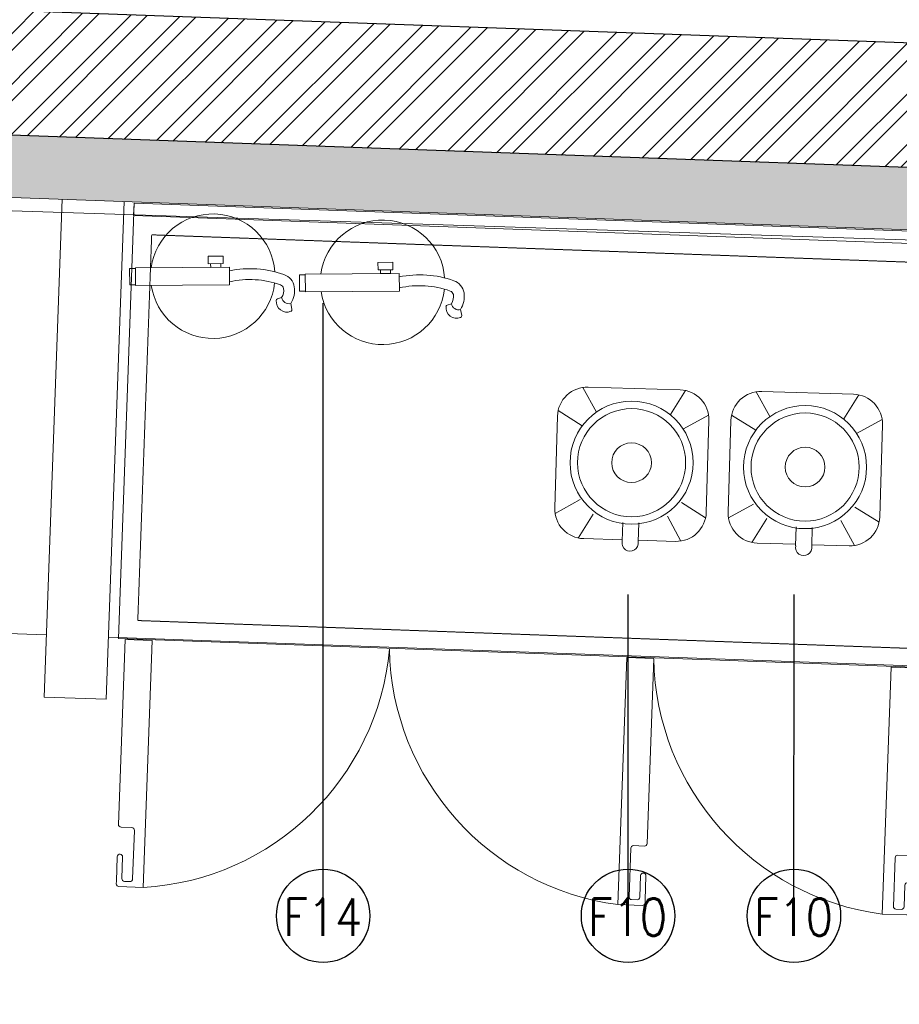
# Model space of a CAD drawing. Header units: millimetres. Extents: x 297264 to 416219, y -77299 to -23696.
# Tile 46 of 187: x 302490 to 303903, y -27224 to -25642. Entities that reach past the tile are written whole.
import ezdxf
from ezdxf.lldxf.tags import DXFTag

# ---------------------------------------------------------------- set-up
doc = ezdxf.new("R2010")
doc.units = ezdxf.units.MM
doc.header["$LTSCALE"] = 2.5
doc.linetypes.add('DASHED', pattern=[19.05, 12.7, -6.35])
for name, color, linetype, lineweight in [('CKD Equipments', 252, 'Continuous', 0), ('ELEVATION 1', 143, 'Continuous', 18), ('ELEVATION 3', 23, 'Continuous', 13), ('ELEVATION 4', 157, 'Continuous', 9), ('FURNITURES', 30, 'Continuous', 15), ('HATCH LIGHT', 250, 'Continuous', 0), ('K Equipment', 30, 'Continuous', 9), ('K Equipment UC', 251, 'Continuous', 5), ('ROOM TEXT', 7, 'Continuous', 5), ('WALL', 132, 'Continuous', 25)]:
    doc.layers.add(name, color=color, linetype=linetype, lineweight=lineweight)
doc.styles.add('MTEXT', font='romans.shx', dxfattribs={"width": 0.85})
doc.styles.get("Standard").update_dxf_attribs({"font": 'GOTHIC.TTF'})
tags = doc.linetypes.add('DOT2', pattern=[3.175, 0, -3.175]).pattern_tags.tags
tags[6:7] = [DXFTag(74, 4), DXFTag(75, 0), DXFTag(340, '0'), DXFTag(46, 1.0), DXFTag(50, 0.0), DXFTag(44, 0.0), DXFTag(45, 0.0)]
tags[4:5] = [DXFTag(74, 4), DXFTag(75, 0), DXFTag(340, '0'), DXFTag(46, 1.0), DXFTag(50, 0.0), DXFTag(44, 0.0), DXFTag(45, 0.0)]
doc.dimstyles.new('AJKD_30', dxfattribs={"dimscale": 30, "dimtxt": 2, "dimasz": 1, "dimexe": 0.8, "dimexo": 0.8, "dimgap": 0.5, "dimtad": 1, "dimdec": 0, "dimzin": 0, "dimdsep": 46, "dimtxsty": 'Standard', "dimblk": 'ARCHTICK', "dimcen": 0.125, "dimclrd": 251, "dimclre": 251, "dimclrt": 42, "dimadec": 0, "dimazin": 0, "dimtfac": 1, "dimtdec": 0, "dimtix": 1, "dimtmove": 0, "dimatfit": 3, "dimfxl": 1, "dimtolj": 1, "dimtzin": 0, "dimarcsym": 1})

# ---------------------------------------------------------------- blocks, each defined once
blk = doc.blocks.new('SDADFGSDF')
for p, q in [((68993, 13820), (68993, 13120)), ((70290.6, 13800), (70290.6, 13120))]:
    blk.add_line(p, q)
for points in [[(70793, 13120), (70793, 13820), (68993, 13820), (68993, 13120)], [(70793, 13800), (70793, 13820), (68993, 13820), (68993, 13800)]]:
    blk.add_lwpolyline(points, close=True)
at = {"linetype": 'DASHED', "ltscale": 0.03}
blk.add_lwpolyline([(70260.4, 13770), (70260.4, 13150), (69023.1, 13150), (69023.1, 13770)], close=True, dxfattribs=at)
for points in [[(69016.8, 12730.5, -0.414214), (69012.5, 12734.9), (69012.5, 12769.6, 0.414214), (69008.2, 12773.9), (69008.2, 12773.9, 0.414214), (69003.8, 12769.6), (69003.8, 12730.5), (69003.8, 12726.2, 0.414214), (69008.2, 12721.9), (69047.2, 12721.9), (69047.2, 13118.8), (69003.8, 13118.8), (69003.8, 12821.6, 0.414214), (69008.2, 12817.3), (69025.5, 12817.3, -0.414214), (69029.8, 12812.9), (69029.8, 12734.9, -0.414214), (69025.5, 12730.5), (69016.8, 12730.5)], [(69840.9, 12730.5, 0.414214), (69845.2, 12734.9), (69845.2, 12769.6, -0.414214), (69849.5, 12773.9), (69849.5, 12773.9, -0.414214), (69853.9, 12769.6), (69853.9, 12730.5), (69853.9, 12726.2, -0.414214), (69849.5, 12721.9), (69810.5, 12721.9), (69810.5, 13118.8), (69853.9, 13118.8), (69853.9, 12821.6, -0.414214), (69849.5, 12817.3), (69832.2, 12817.3, 0.414214), (69827.9, 12812.9), (69827.9, 12734.9, 0.414214), (69832.2, 12730.5), (69840.9, 12730.5)], [(70265.9, 12730.5, 0.414214), (70270.2, 12734.9), (70270.2, 12769.6, -0.414214), (70274.6, 12773.9), (70274.6, 12773.9, -0.414214), (70278.9, 12769.6), (70278.9, 12730.5), (70278.9, 12726.2, -0.414214), (70274.6, 12721.9), (70235.5, 12721.9), (70235.5, 13118.8), (70278.9, 13118.8), (70278.9, 12821.6, -0.414214), (70274.6, 12817.3), (70257.2, 12817.3, 0.414214), (70252.9, 12812.9), (70252.9, 12734.9, 0.414214), (70257.2, 12730.5), (70265.9, 12730.5)]]:
    blk.add_lwpolyline(points, format="xyb")
at = {"linetype": 'DOT2', "ltscale": 0.05}
for centre, start, end in [((69008.1, 13141.3), 275.3193, 356.9359), ((69849.6, 13141.3), 183.0641, 264.6807), ((70274.6, 13141.3), 183.0641, 264.6807)]:
    blk.add_arc(centre, 421.3, start, end, dxfattribs=at)
blk = doc.blocks.new('BLENDOR')
at = {"layer": 'K Equipment', "color": 6}
for p, q in [((43.8, 300.8), (191.4, 300.8)), ((35, 300), (58.2, 260.5)), ((200.1, 300), (176.9, 260.5)), ((-3.4, 261.6), (35.7, 238.6)), ((238.6, 261.6), (199.4, 238.6)), ((-4.2, 105.2), (-4.2, 252.8)), ((239.4, 252.8), (239.4, 192.9)), ((211.6, 192.9), (241.8, 192.9)), ((211.6, 167.1), (241.8, 167.1)), ((239.4, 167.1), (239.4, 105.2)), ((-3.4, 96.5), (35.7, 119.5)), ((238.6, 96.5), (199.4, 119.5)), ((35, 58), (58.2, 97.6)), ((200.1, 58), (176.9, 97.6)), ((191.4, 57.2), (43.8, 57.2))]:
    blk.add_line(p, q, dxfattribs=at)
for radius in [98.9, 86.9, 31.9]:
    blk.add_circle((115.1, 178.5), radius, dxfattribs=at)
for centre, radius, start, end in [((43.8, 252.8), 48, 90, 180), ((191.4, 252.8), 48, 0, 90), ((244.2, 180), 13.1, 259.5146, 100.4854), ((43.8, 105.2), 48, 180, 270), ((191.4, 105.2), 48, 270, 0)]:
    blk.add_arc(centre, radius, start, end, dxfattribs=at)
blk = doc.blocks.new('_ArchTick')
at = {"color": 0, "linetype": 'ByBlock', "const_width": 0.15}
blk.add_lwpolyline([(-0.5, -0.5), (0.5, 0.5)], dxfattribs=at)
blk = doc.blocks.new('fe')
at = {"color": 1}
for p, q in [((-120.2, 44.7), (-121.9, 54.2)), ((-105.6, 35.2), (-98.9, 37.2))]:
    blk.add_line(p, q, dxfattribs=at)
for points in [[(-22.1, 14.2), (128.9, 14.2), (128.9, -14.2), (-22.1, -14.2)], [(128.9, 13.2), (138.3, 13.2), (138.3, -13.2), (128.9, -13.2)], [(-8.1, -14.2), (8.1, -14.2), (8.1, -20.1), (-8.1, -20.1)], [(-12, -20.1), (12, -20.1), (12, -32.1), (-12, -32.1)]]:
    blk.add_lwpolyline(points, close=True, dxfattribs=at)
for centre, radius, start, end in [((4.8, 0), 100, 8.1407, 173.3121), ((-119.1, 54.8), 2.9, 111.4978, 190.4916), ((-113.9, 41.5), 17.1, 353.9087, 111.4978), ((-87.8, 23.6), 38.6, 146.9735, 188.4436), ((-117.3, 33.1), 12, 10.1624, 103.7845), ((-87.8, 23.6), 21.2, 146.9735, 188.4436), ((-99.7, 40), 2.9, 286.9384, 353.9087), ((-101.6, 21.6), 24.7, 188.4436, 251.142), ((-101.6, 21.6), 7.24, 188.4436, 251.142), ((-53.4, 152.4), 146.6, 249.8567, 282.3504), ((-54.1, 150), 161.6, 249.9338, 281.4511), ((4.8, 0), 100, 183.6164, 351.8593)]:
    blk.add_arc(centre, radius, start, end, dxfattribs=at)

msp = doc.modelspace()

# ---------------------------------------------------------------- hatches: boundary and pattern name
at = {"layer": 'HATCH LIGHT', "true_color": 0x636466}
h = msp.add_hatch(dxfattribs=at)
h.set_pattern_fill('ANSI32', color=251, scale=6)
h.set_pattern_definition([(45, (233893.35, -46725.026), (-40.411153, 40.411153), []), (45, (233920.29, -46725.026), (-40.411153, 40.411153), [])])
h.paths.add_polyline_path([(311036.2, -32590), (310842.2, -32638.8), (311023.8, -33359.7), (298471.1, -33359.6, -0.000263), (298456.6, -33559.6), (311280.4, -33559.7)])
h.paths.add_polyline_path([(298885.1, -25157.1), (298685, -25157.1, -0.011972), (298203.8, -34256), (298404.4, -34256, 0.01196)])
h.paths.add_polyline_path([(298868.7, -25697.6), (308547.7, -26046.6, 0.003501), (309041.7, -26800.6), (309209.3, -26691.5), (308659.2, -25850.5), (298874.9, -25497.7, -0.000262)])
h = msp.add_hatch(dxfattribs=at)
h.set_pattern_fill('ANSI36', color=251, scale=7)
h.set_pattern_definition([(45, (233893.352, -46725.026), (11.786586, 43.2174826), [55.5625, -11.1125, 0, -11.1125])])
h.paths.add_polyline_path([(304993.7, -26789), (305933.1, -26822.8), (305960.9, -26053.4), (308491.9, -26144.6), (308958.5, -26856), (309041.7, -26800.6, -0.003501), (308547.7, -26046.6), (305494.8, -25936.7, -0.403697), (305880.4, -26336.4, -1), (305080.4, -26336.4, -0.424809), (305494.8, -25936.7), (301662.2, -25798.4), (301658.6, -25898.3), (305021.5, -26019.5)])

# ---------------------------------------------------------------- linework, layer by layer
at = {"layer": 'CKD Equipments'}
msp.add_lwpolyline([(298744.9, -30944.7), (301376.6, -30944.7), (301500.4, -27512.6), (304389.6, -27597.8), (303849.4, -28219), (304695.2, -29146.4), (306875.1, -29317.7), (308002.6, -28451), (308367.1, -26140.1), (298864.4, -25832), (298744.9, -30944.7)], dxfattribs=at)
at = {"layer": 'ELEVATION 1'}
msp.add_lwpolyline([(309041.7, -26800.6), (308958.5, -26856), (308491.9, -26144.6), (305960.9, -26053.4), (305933.1, -26822.8), (304993.7, -26789), (305021.5, -26019.5), (301658.6, -25898.3)], dxfattribs=at)
at = {"layer": 'FURNITURES'}
for p, q in [((302529.2, -26730.2), (302558.1, -25930.7)), ((302629.2, -26733.8), (302658, -25934.3)), ((302532.8, -26630.2), (301633.4, -26597.8)), ((304996.3, -26719), (302632.8, -26633.8)), ((302629.2, -26733.8), (302529.2, -26730.2))]:
    msp.add_line(p, q, dxfattribs=at)
at = {"layer": 'WALL'}
msp.add_line((308659.2, -25850.5), (298875.9, -25497.7), dxfattribs=at)
at = {"layer": 'WALL', "flags": 128}
msp.add_lwpolyline([(309209.3, -26691.5), (309041.7, -26800.6, -0.003501), (308547.7, -26046.6), (298868.7, -25697.6)], format="xyb", dxfattribs=at)

# ---------------------------------------------------------------- block references
at = {"layer": 'ELEVATION 3', "rotation": 180.4202872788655}
for p in [(302805.1, -26054.1), (303077.9, -26064)]:
    msp.add_blockref('fe', p, dxfattribs=at)
at = {"layer": 'K Equipment', "rotation": 268.2983913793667}
for p in [(303298.2, -26233.4), (303577, -26240.5)]:
    msp.add_blockref('BLENDOR', p, dxfattribs=at)
at = {"layer": 'K Equipment UC', "rotation": 357.9351876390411}
msp.add_blockref('SDADFGSDF', (233227.7, -37261.9), dxfattribs=at)

# ---------------------------------------------------------------- texts
at = {"layer": 'ROOM TEXT', "char_height": 60, "attachment_point": 1, "style": 'MTEXT'}
for s, insert in [('\\A1;\\pxqc;F14', (302891.6, -27053.7, 0.2)), ('\\A1;\\pxqc;F10', (303381.4, -27053.7, 0.2)), ('\\A1;\\pxqc;F10', (303648.1, -27053.7, 0.2))]:
    msp.add_mtext_dynamic_manual_height_columns(s, width=170.917, gutter_width=1.8, heights=[0], dxfattribs=dict(at, insert=insert))

# ---------------------------------------------------------------- leaders
at = {"layer": 'ELEVATION 4'}
for points in [[(302977.6, -27081.7), (302977.7, -26097.4)], [(303467.5, -27081.7), (303467.6, -26565.7)], [(303734.1, -27081.7), (303734.2, -26565.7)]]:
    msp.add_leader(points, dimstyle='AJKD_30', override={"dimasz": 5, "dimgap": 0.5, "dimtad": 0, "dimldrblk": 'DotBlank', "dimfxl": 0.18, "dimfxlon": 1, "dimarcsym": 2}, dxfattribs=at)

doc.saveas('drawing.dxf')
